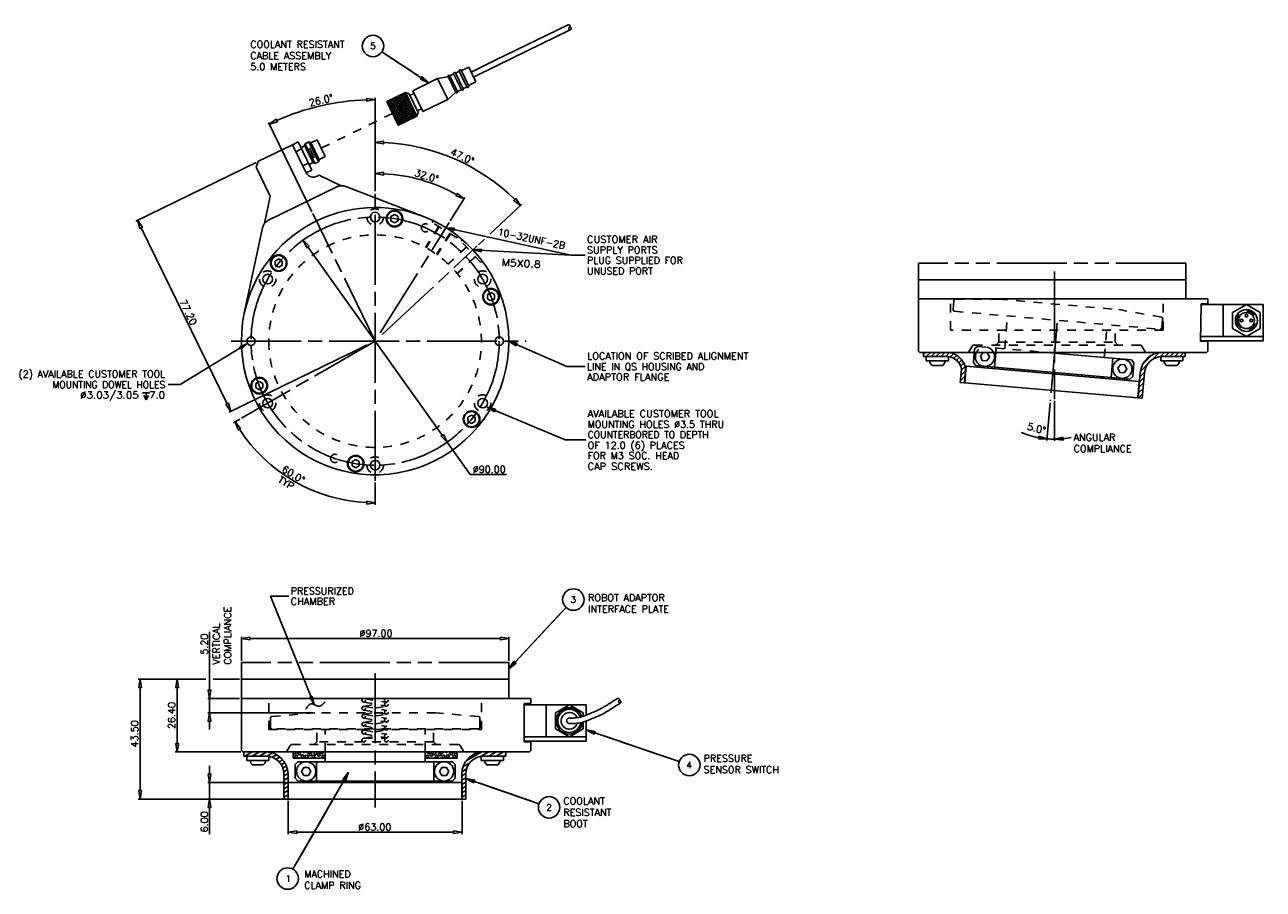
# Model space of a CAD drawing. Extents: x 122 to 571, y 169 to 482.
import ezdxf
from ezdxf.enums import TextEntityAlignment as Align

# ---------------------------------------------------------------- set-up
doc = ezdxf.new("R2010")
doc.units = 0
doc.header["$LTSCALE"] = 25.4
doc.header["$MEASUREMENT"] = 0
for name, pattern in [('CENTER', [1.4, 1, -0.1, 0.2, -0.1]), ('HIDDEN', [0.25, 0.125, -0.125]), ('PHANTOM', [1.7, 1, -0.1, 0.2, -0.1, 0.2, -0.1])]:
    doc.linetypes.add(name, pattern=pattern)
doc.layers.get('0').update_dxf_attribs({"color": 10, "linetype": 'CONTINUOUS'})
for name, color, linetype in [('BALLOON', 7, 'CONTINUOUS'), ('CENTER', 6, 'CONTINUOUS'), ('DIM', 7, 'CONTINUOUS'), ('HATCH', 5, 'CONTINUOUS'), ('HIDDEN', 2, 'CONTINUOUS'), ('OBJECT', 4, 'CONTINUOUS'), ('PHANTOM', 1, 'CONTINUOUS'), ('VVIS-02', 15, 'CONTINUOUS')]:
    doc.layers.add(name, color=color, linetype=linetype)
doc.styles.add('ROMANS', font='romans')

msp = doc.modelspace()

# ---------------------------------------------------------------- linework, layer by layer
at = {"color": 250, "linetype": 'ByBlock'}
for p, q in [((266.05, 463.15), (251.79, 472.55)), ((251.79, 472.55), (266.05, 463.15)), ((264.86, 463.94), (252.98, 471.76)), ((252.98, 471.76), (264.86, 463.94)), ((263.68, 464.72), (254.17, 470.98)), ((254.17, 470.98), (263.68, 464.72)), ((262.49, 465.5), (255.36, 470.2)), ((255.36, 470.2), (262.49, 465.5)), ((261.3, 466.28), (256.54, 469.42)), ((256.54, 469.42), (261.3, 466.28)), ((260.11, 467.07), (257.73, 468.63)), ((257.73, 468.63), (260.11, 467.07)), ((266.36, 463.62), (265.75, 462.69)), ((265.75, 462.69), (268.78, 461.36)), ((266.37, 463.5), (265.86, 462.72)), ((265.86, 462.72), (268.39, 461.61)), ((266.39, 463.38), (265.98, 462.76)), ((265.98, 462.76), (268, 461.87)), ((266.4, 463.26), (266.1, 462.79)), ((266.1, 462.79), (267.61, 462.12)), ((266.42, 463.13), (266.21, 462.82)), ((266.21, 462.82), (267.23, 462.38)), ((266.43, 463.01), (266.33, 462.86)), ((266.33, 462.86), (266.84, 462.64)), ((268.78, 461.36), (266.36, 463.62)), ((268.39, 461.61), (266.37, 463.5)), ((268, 461.87), (266.39, 463.38)), ((267.61, 462.12), (266.4, 463.26)), ((267.23, 462.38), (266.42, 463.13)), ((266.84, 462.64), (266.43, 463.01)), ((253.76, 454.06), (262.42, 448.22)), ((253.92, 453.74), (254.88, 455.17)), ((254.05, 454.77), (263.2, 448.59)), ((254.3, 452.96), (256.23, 455.83)), ((254.68, 452.18), (257.58, 456.49)), ((254.83, 455.15), (263.98, 448.97)), ((255.06, 451.4), (258.93, 457.15)), ((255.43, 450.63), (260.28, 457.8)), ((255.61, 455.53), (264.22, 449.72)), ((255.81, 449.85), (260.66, 457.03)), ((256.19, 449.07), (261.04, 456.25)), ((256.39, 455.91), (263.57, 451.06)), ((256.57, 448.29), (261.42, 455.47)), ((256.95, 447.51), (261.8, 454.69)), ((257.16, 456.29), (262.91, 452.41)), ((257.33, 446.73), (262.18, 453.91)), ((257.94, 456.67), (262.25, 453.76)), ((258.72, 457.05), (261.59, 455.11)), ((259.5, 457.43), (260.94, 456.46)), ((254.42, 452.71), (261.65, 447.84)), ((255.08, 451.36), (260.87, 447.46)), ((255.73, 450.01), (260.09, 447.08)), ((257.71, 445.95), (262.56, 453.13)), ((259.02, 446.56), (262.93, 452.36)), ((260.37, 447.21), (263.31, 451.58)), ((261.72, 447.87), (263.69, 450.8)), ((263.07, 448.53), (264.07, 450.02)), ((264.42, 449.19), (264.45, 449.24)), ((256.39, 448.67), (259.31, 446.7)), ((257.05, 447.32), (258.53, 446.32)), ((257.71, 445.97), (257.75, 445.94)), ((448.1, 362.74), (448.88, 363.52)), ((449.14, 362.02), (450.64, 363.52)), ((450.91, 362.02), (452.41, 363.52)), ((452.68, 362.02), (454.18, 363.52)), ((454.45, 362.02), (455.94, 363.51)), ((456.22, 362.03), (457.64, 363.44)), ((457.84, 361.87), (459.03, 363.06)), ((459.11, 361.38), (460.21, 362.48)), ((460.15, 360.65), (461.21, 361.72)), ((460.99, 359.72), (462.06, 360.79)), ((461.61, 358.58), (462.75, 359.71)), ((527.62, 359.18), (531.07, 362.63)), ((531.15, 360.94), (533.66, 363.45)), ((533.95, 361.97), (535.5, 363.52)), ((535.76, 362.02), (537.26, 363.52)), ((537.53, 362.02), (539.03, 363.52)), ((539.3, 362.02), (540.8, 363.52)), ((541.07, 362.02), (542.57, 363.52)), ((542.84, 362.02), (543.1, 362.28)), ((461.55, 353.21), (463.2, 354.86)), ((461.72, 355.15), (463.37, 356.8)), ((461.89, 357.09), (463.24, 358.44)), ((526.63, 354.65), (528.28, 356.31)), ((526.81, 356.6), (529.31, 359.1)), ((462.66, 352.56), (463.03, 352.93)), ((526.12, 348.84), (527.77, 350.49)), ((526.29, 350.78), (527.94, 352.43)), ((526.46, 352.71), (528.11, 354.36)), ((526.06, 347.01), (527.6, 348.55)), ((489.99, 333.12), (489.85, 332.11)), ((490.05, 333.02), (489.94, 332.19)), ((492.94, 332.2), (489.99, 333.12)), ((490.11, 332.93), (490.02, 332.26)), ((490.02, 332.26), (492.08, 332.32)), ((492.51, 332.26), (490.05, 333.02)), ((490.17, 332.84), (490.1, 332.33)), ((490.1, 332.33), (491.65, 332.38)), ((492.08, 332.32), (490.11, 332.93)), ((491.65, 332.38), (490.17, 332.84)), ((490.23, 332.74), (490.19, 332.41)), ((490.19, 332.41), (491.22, 332.44)), ((491.22, 332.44), (490.23, 332.74)), ((490.29, 332.65), (490.27, 332.48)), ((490.27, 332.48), (490.79, 332.5)), ((490.79, 332.5), (490.29, 332.65)), ((498.7, 332.74), (495.68, 332.08)), ((498.63, 332.65), (496.12, 332.1)), ((498.56, 332.56), (496.55, 332.13)), ((498.5, 332.47), (496.99, 332.15)), ((498.43, 332.39), (497.42, 332.17)), ((498.44, 332.05), (498.43, 332.39)), ((498.52, 331.97), (498.5, 332.47)), ((498.6, 331.89), (498.56, 332.56)), ((498.67, 331.8), (498.63, 332.65)), ((498.75, 331.72), (498.7, 332.74)), ((489.85, 332.11), (492.94, 332.2)), ((489.94, 332.19), (492.51, 332.26)), ((495.68, 332.08), (498.75, 331.72)), ((496.12, 332.1), (498.67, 331.8)), ((496.55, 332.13), (498.6, 331.89)), ((496.99, 332.15), (498.52, 331.97)), ((497.42, 332.17), (498.44, 332.05)), ((498.36, 332.3), (497.86, 332.19)), ((497.86, 332.19), (498.37, 332.13)), ((498.37, 332.13), (498.36, 332.3)), ((300.04, 251.11), (318.55, 271.02)), ((318.55, 271.02), (300.04, 251.11)), ((301.58, 252.77), (317.01, 269.36)), ((317.01, 269.36), (301.58, 252.77)), ((303.13, 254.43), (315.47, 267.71)), ((315.47, 267.71), (303.13, 254.43)), ((304.67, 256.09), (313.92, 266.05)), ((313.92, 266.05), (304.67, 256.09)), ((306.21, 257.75), (312.38, 264.39)), ((312.38, 264.39), (306.21, 257.75)), ((307.75, 259.41), (310.84, 262.73)), ((310.84, 262.73), (307.75, 259.41)), ((299.63, 251.49), (297.82, 248.72)), ((300.45, 250.73), (299.63, 251.49)), ((297.82, 248.72), (300.45, 250.73)), ((299.65, 251.37), (298.14, 249.06)), ((298.14, 249.06), (300.33, 250.74)), ((299.66, 251.25), (298.45, 249.4)), ((298.45, 249.4), (300.21, 250.74)), ((299.68, 251.13), (298.77, 249.74)), ((298.77, 249.74), (300.08, 250.75)), ((299.69, 251.01), (299.09, 250.08)), ((299.09, 250.08), (299.96, 250.75)), ((299.7, 250.89), (299.4, 250.42)), ((299.4, 250.42), (299.84, 250.76)), ((300.33, 250.74), (299.65, 251.37)), ((300.21, 250.74), (299.66, 251.25)), ((300.08, 250.75), (299.68, 251.13)), ((299.96, 250.75), (299.69, 251.01)), ((299.84, 250.76), (299.7, 250.89)), ((325.86, 226.57), (328.77, 224.99)), ((329.13, 226.04), (325.86, 226.57)), ((326.3, 226.42), (328.73, 225.1)), ((329.03, 225.98), (326.3, 226.42)), ((326.74, 226.27), (328.68, 225.21)), ((328.92, 225.92), (326.74, 226.27)), ((327.18, 226.12), (328.64, 225.33)), ((328.82, 225.85), (327.18, 226.12)), ((327.62, 225.97), (328.59, 225.44)), ((328.71, 225.79), (327.62, 225.97)), ((328.06, 225.82), (328.55, 225.55)), ((328.61, 225.73), (328.06, 225.82)), ((328.55, 225.55), (328.61, 225.73)), ((328.59, 225.44), (328.71, 225.79)), ((328.64, 225.33), (328.82, 225.85)), ((328.68, 225.21), (328.92, 225.92)), ((328.73, 225.1), (329.03, 225.98)), ((328.77, 224.99), (329.13, 226.04)), ((328.95, 225.51), (359.55, 215.08)), ((359.55, 215.08), (328.95, 225.51)), ((331.5, 224.65), (357, 215.95)), ((357, 215.95), (331.5, 224.65)), ((334.05, 223.78), (354.45, 216.82)), ((354.45, 216.82), (334.05, 223.78)), ((336.6, 222.91), (351.9, 217.69)), ((351.9, 217.69), (336.6, 222.91)), ((339.15, 222.04), (349.35, 218.56)), ((349.35, 218.56), (339.15, 222.04)), ((341.7, 221.17), (346.8, 219.43)), ((346.8, 219.43), (341.7, 221.17)), ((202.03, 218.59), (201.73, 218.42)), ((204.69, 218.59), (202.1, 217.09)), ((207.36, 218.59), (204.76, 217.09)), ((210.01, 218.58), (207.43, 217.09)), ((212.08, 218.23), (210.08, 217.08)), ((213.62, 217.58), (212.03, 216.67)), ((214.84, 216.75), (213.43, 215.93)), ((215.82, 215.77), (214.5, 215.01)), ((287.75, 218.52), (282.35, 215.41)), ((290.53, 218.59), (287.81, 217.02)), ((293.19, 218.59), (290.59, 217.09)), ((295.86, 218.59), (293.26, 217.09)), ((296.73, 217.55), (295.93, 217.09)), ((216.6, 214.69), (215.3, 213.94)), ((217.19, 213.48), (215.87, 212.72)), ((217.57, 212.17), (216.19, 211.37)), ((239.67, 211.19), (237.57, 208.63)), ((238.53, 208.08), (239.67, 211.19)), ((282.5, 212.41), (280.78, 211.42)), ((283.63, 214.6), (281.17, 213.18)), ((217.73, 210.72), (216.23, 209.85)), ((217.73, 209.18), (216.23, 208.31)), ((217.73, 207.64), (216.23, 206.78)), ((238.05, 208.36), (219.54, 176.02)), ((219.54, 176.02), (238.05, 208.36)), ((237.57, 208.63), (238.53, 208.08)), ((239.44, 210.79), (237.69, 208.66)), ((237.69, 208.66), (238.49, 208.2)), ((239.21, 210.39), (237.81, 208.68)), ((237.81, 208.68), (238.45, 208.31)), ((238.98, 209.98), (237.93, 208.7)), ((237.93, 208.7), (238.41, 208.43)), ((238.75, 209.58), (238.05, 208.72)), ((238.05, 208.72), (238.37, 208.54)), ((238.52, 209.17), (238.17, 208.75)), ((238.17, 208.75), (238.33, 208.66)), ((238.33, 208.66), (238.52, 209.17)), ((238.37, 208.54), (238.75, 209.58)), ((238.41, 208.43), (238.98, 209.98)), ((238.45, 208.31), (239.21, 210.39)), ((238.49, 208.2), (239.44, 210.79)), ((282.24, 210.72), (280.73, 209.85)), ((282.23, 209.18), (280.73, 208.31)), ((282.23, 207.64), (280.73, 206.78)), ((282.23, 208.93), (285.14, 207.34)), ((285.5, 208.39), (282.23, 208.93)), ((282.67, 208.78), (285.09, 207.45)), ((285.4, 208.33), (282.67, 208.78)), ((283.11, 208.63), (285.05, 207.56)), ((285.29, 208.26), (283.11, 208.63)), ((283.55, 208.47), (285, 207.68)), ((285.19, 208.2), (283.55, 208.47)), ((283.99, 208.32), (284.96, 207.79)), ((285.08, 208.14), (283.99, 208.32)), ((284.43, 208.17), (284.92, 207.9)), ((284.98, 208.08), (284.43, 208.17)), ((284.92, 207.9), (284.98, 208.08)), ((284.96, 207.79), (285.08, 208.14)), ((285, 207.68), (285.19, 208.2)), ((285.05, 207.56), (285.29, 208.26)), ((285.09, 207.45), (285.4, 208.33)), ((285.14, 207.34), (285.5, 208.39)), ((285.32, 207.86), (308.73, 199.75)), ((308.73, 199.75), (285.32, 207.86)), ((287.27, 207.19), (306.78, 200.43)), ((306.78, 200.43), (287.27, 207.19)), ((217.73, 206.1), (216.23, 205.24)), ((217.73, 204.56), (216.23, 203.7)), ((217.73, 203.02), (216.23, 202.16)), ((236.51, 205.66), (221.08, 178.72)), ((221.08, 178.72), (236.51, 205.66)), ((234.97, 202.97), (222.63, 181.41)), ((222.63, 181.41), (234.97, 202.97)), ((282.23, 206.1), (280.73, 205.24)), ((282.23, 204.56), (280.73, 203.7)), ((282.23, 203.02), (280.73, 202.16)), ((289.22, 206.51), (304.83, 201.1)), ((304.83, 201.1), (289.22, 206.51)), ((291.17, 205.83), (302.88, 201.78)), ((302.88, 201.78), (291.17, 205.83)), ((293.12, 205.16), (300.93, 202.45)), ((300.93, 202.45), (293.12, 205.16)), ((295.07, 204.48), (298.98, 203.13)), ((298.98, 203.13), (295.07, 204.48)), ((233.42, 200.27), (224.17, 184.11)), ((224.17, 184.11), (233.42, 200.27)), ((231.88, 197.58), (225.71, 186.8)), ((225.71, 186.8), (231.88, 197.58)), ((230.34, 194.89), (227.25, 189.5)), ((227.25, 189.5), (230.34, 194.89))]:
    msp.add_line(p, q, dxfattribs=at)
at = {"color": 250}
for p, q in [((249.32, 422.01), (249.32, 455.91)), ((226.42, 414.56), (210.61, 446.97)), ((249.32, 422.01), (249.32, 440.4)), ((206.17, 432.46), (162.55, 411.18)), ((249.32, 422.01), (249.32, 429.1)), ((276.56, 411.21), (281.9, 419.76)), ((290.89, 406.38), (302.55, 417.25)), ((195.65, 344.83), (164.48, 408.73)), ((224.97, 401.77), (273.67, 333.45)), ((240.02, 363.08), (196.39, 341.8)), ((200.24, 339.28), (197.93, 337.94)), ((275.44, 330.97), (283.82, 319.21)), ((283.82, 319.21), (296.94, 319.21)), ((249.32, 316.28), (249.32, 308.27)), ((189.27, 241.03), (189.27, 262.19)), ((200.82, 251.65), (200.82, 260.37)), ((294.77, 259.7), (203.87, 259.7)), ((297.82, 251.65), (297.82, 260.37)), ((187.94, 244.98), (163.43, 244.98)), ((187.94, 244.98), (176.87, 244.98)), ((164.1, 241.94), (164.1, 204.53)), ((177.54, 241.94), (177.54, 221.63)), ((200.15, 237.98), (188.61, 237.98)), ((189.27, 232.79), (189.27, 237.98)), ((226.72, 232.79), (188.61, 232.79)), ((189.27, 229.74), (189.27, 226.69)), ((200.65, 218.59), (176.87, 218.59)), ((189.29, 210.53), (189.29, 213.58)), ((217.15, 207.48), (188.62, 207.48)), ((189.29, 207.48), (189.29, 201.48)), ((217.15, 201.48), (163.43, 201.48)), ((217.15, 201.48), (188.62, 201.48)), ((189.29, 198.44), (189.29, 188.7)), ((217.82, 200.82), (217.82, 188.77)), ((280.82, 200.82), (280.82, 188.77)), ((220.87, 189.43), (277.77, 189.43))]:
    msp.add_line(p, q, dxfattribs=at)
for points in [[(249.32, 455.24, 0), (246.28, 454.68, 0), (246.26, 455.69, 0), (249.32, 455.24, 0)], [(210.9, 446.37, 0), (213.45, 448.12, 0), (213.88, 447.2, 0), (210.9, 446.37, 0)], [(249.32, 439.73, 0), (252.38, 440.18, 0), (252.35, 439.16, 0), (249.32, 439.73, 0)], [(249.32, 428.43, 0), (252.38, 428.86, 0), (252.35, 427.85, 0), (249.32, 428.43, 0)], [(281.55, 419.19, 0), (278.67, 420.3, 0), (279.18, 421.18, 0), (281.55, 419.19, 0)], [(302.07, 416.8, 0), (299.58, 418.63, 0), (300.3, 419.34, 0), (302.07, 416.8, 0)], [(163.14, 411.47, 0), (164.02, 408.51, 0), (164.94, 408.96, 0), (163.14, 411.47, 0)], [(223.2, 404.26, 0), (224.55, 401.48, 0), (225.38, 402.07, 0), (223.2, 404.26, 0)], [(196.99, 342.09, 0), (195.19, 344.6, 0), (196.11, 345.05, 0), (196.99, 342.09, 0)], [(198.51, 338.28, 0), (200.53, 335.94, 0), (199.66, 335.41, 0), (198.51, 338.28, 0)], [(275.44, 330.97, 0), (273.26, 333.16, 0), (274.08, 333.74, 0), (275.44, 330.97, 0)], [(249.32, 308.94, 0), (246.26, 308.51, 0), (246.29, 309.53, 0), (249.32, 308.94, 0)], [(200.82, 259.7, 0), (203.87, 259.2, 0), (203.87, 260.21, 0), (200.82, 259.7, 0)], [(297.82, 259.7, 0), (294.77, 259.2, 0), (294.77, 260.21, 0), (297.82, 259.7, 0)], [(164.1, 244.98, 0), (164.6, 241.94, 0), (163.59, 241.94, 0), (164.1, 244.98, 0)], [(177.54, 244.98, 0), (178.04, 241.94, 0), (177.03, 241.94, 0), (177.54, 244.98, 0)], [(189.27, 237.98, 0), (189.78, 241.03, 0), (188.77, 241.03, 0), (189.27, 237.98, 0)], [(189.27, 232.79, 0), (189.78, 229.74, 0), (188.77, 229.74, 0), (189.27, 232.79, 0)], [(177.54, 218.59, 0), (178.04, 221.63, 0), (177.03, 221.63, 0), (177.54, 218.59, 0)], [(189.29, 207.48, 0), (189.79, 210.53, 0), (188.78, 210.53, 0), (189.29, 207.48, 0)], [(164.1, 201.48, 0), (164.6, 204.53, 0), (163.59, 204.53, 0), (164.1, 201.48, 0)], [(189.29, 201.48, 0), (189.79, 198.44, 0), (188.78, 198.44, 0), (189.29, 201.48, 0)], [(217.82, 189.43, 0), (220.87, 188.93, 0), (220.87, 189.94, 0), (217.82, 189.43, 0)], [(280.82, 189.43, 0), (277.77, 188.93, 0), (277.77, 189.94, 0), (280.82, 189.43, 0)]]:
    msp.add_polyline3d(points, dxfattribs=at)
for radius, start, end in [(87.63, 91.9922, 114.0078), (72.12, 45.4205, 87.5795), (60.82, 60.8704, 87.1296), (58.67, 212.9755, 267.0245)]:
    msp.add_arc((249.32, 367.61), radius, start, end, dxfattribs=at)
at = {"layer": 'BALLOON', "color": 250}
for centre in [(248.54, 474.68), (321.2, 273.87), (363.23, 213.83), (312.4, 198.48), (217.61, 172.65)]:
    msp.add_circle(centre, 3.89, dxfattribs=at)
at = {"layer": 'CENTER', "color": 250, "linetype": 'CENTER'}
for p, q in [((249.32, 316.95), (249.32, 421.35)), ((249.32, 367.61), (226.71, 413.97)), ((251.18, 370.59), (276.21, 410.65)), ((251.89, 370.01), (286.35, 402.15)), ((495.68, 392.84), (495.68, 346.59)), ((496.61, 374.14), (494.14, 345.91)), ((197.08, 367.61), (304.11, 367.61)), ((249.32, 367.61), (200.82, 339.61)), ((249.32, 247.1), (249.32, 198.46))]:
    msp.add_line(p, q, dxfattribs=at)
msp.add_circle((249.32, 367.61), 45, dxfattribs=at)
at = {"layer": 'DIM', "color": 250}
for p, q in [((275.02, 408.74), (277.89, 407.62)), ((278.1, 408.55), (275.02, 408.74)), ((275.02, 408.74), (320.33, 398.78)), ((277.89, 407.62), (278.1, 408.55)), ((286.84, 402.6), (288.94, 404.56)), ((287.86, 401), (284.79, 400.69)), ((284.79, 400.69), (287.81, 400.05)), ((284.79, 400.69), (320.33, 398.78)), ((287.81, 400.05), (287.86, 401)), ((320.33, 398.78), (325.49, 398.78)), ((203.08, 366.75), (178.62, 351.85)), ((203.08, 366.75), (200.23, 365.57)), ((200.23, 365.57), (200.73, 364.76)), ((200.73, 364.76), (203.08, 366.75)), ((246.45, 366.22), (238.75, 362.46)), ((297.82, 367.61), (300.42, 365.95)), ((300.8, 366.82), (297.82, 367.61)), ((297.82, 367.61), (318.85, 358.37)), ((300.42, 365.95), (300.8, 366.82)), ((318.85, 358.37), (325.54, 358.37)), ((178.62, 351.85), (174.22, 351.85)), ((165.01, 348.88), (167.55, 348.88)), ((165.4, 347.87), (166.28, 346.34)), ((166.28, 346.34), (166.28, 348.88)), ((166.28, 346.34), (167.16, 347.87)), ((495.68, 345.93), (495.68, 331.42)), ((289.97, 343.62), (292.6, 342)), ((292.97, 342.88), (289.97, 343.62)), ((289.97, 343.62), (318.26, 331.78)), ((292.6, 342), (292.97, 342.88)), ((494.08, 345.25), (492.88, 331.54)), ((318.26, 331.78), (325.71, 331.78)), ((227.23, 235.76), (211.37, 275.1)), ((211.37, 275.1), (218.06, 275.1)), ((200.15, 244.98), (190.61, 244.98)), ((200.15, 244.98), (190.61, 244.98)), ((226.53, 238.76), (225.65, 238.41)), ((225.65, 238.41), (227.23, 235.76)), ((227.23, 235.76), (226.53, 238.76)), ((224.41, 234.48), (224.07, 234.12)), ((224.73, 234.89), (224.41, 234.48)), ((225.05, 235.3), (224.73, 234.89)), ((225.38, 235.65), (225.05, 235.3)), ((225.74, 235.91), (225.38, 235.65)), ((226.13, 236.03), (225.74, 235.91)), ((226.56, 235.99), (226.13, 236.03)), ((227.02, 235.84), (226.56, 235.99)), ((227.49, 235.63), (227.02, 235.84)), ((227.97, 235.41), (227.49, 235.63)), ((228.44, 235.23), (227.97, 235.41)), ((228.9, 235.13), (228.44, 235.23)), ((229.33, 235.18), (228.9, 235.13)), ((229.73, 235.37), (229.33, 235.18)), ((230.11, 235.66), (229.73, 235.37)), ((230.48, 236.01), (230.11, 235.66)), ((230.85, 236.36), (230.48, 236.01)), ((231.23, 236.67), (230.85, 236.36))]:
    msp.add_line(p, q, dxfattribs=at)
for start, end in [(247.4619, 259.445), (275.5551, 281.1102), (265.0001, 270)]:
    msp.add_arc((495.68, 363.52), 31.44, start, end, dxfattribs=at)
at = {"layer": 'HATCH', "color": 250}
for p, q in [((448.1, 363.52), (455.98, 363.51)), ((534.74, 363.52), (543.1, 363.52))]:
    msp.add_line(p, q, dxfattribs=at)
for centre in [(220.64, 216.86), (221.8, 218.03), (222.99, 217.01), (224.51, 216.92), (225.89, 217.62), (227.09, 216.94), (228.88, 217.56), (230.44, 216.93)]:
    msp.add_circle(centre, 0.5, dxfattribs=at)
at = {"layer": 'HATCH', "color": 250, "extrusion": (0, 0, -1)}
for centre in [(-268.2, 216.93), (-269.76, 217.56), (-271.55, 216.94), (-272.74, 217.62), (-274.12, 216.92), (-275.64, 217.01), (-276.83, 218.03), (-278, 216.86)]:
    msp.add_circle(centre, 0.5, dxfattribs=at)
at = {"layer": 'HATCH', "color": 250}
for centre, start, end in [((220.2, 218.37), 153.7571, 26.2429), ((223.43, 218.87), 213.9526, 326.0474), ((225.07, 218.62), 184.0717, 355.9283), ((227.73, 218.2), 129.1292, 50.871), ((229.93, 218.48), 167.8063, 12.1939)]:
    msp.add_arc(centre, 0.5, start, end, dxfattribs=at)
at = {"layer": 'HATCH', "color": 250, "extrusion": (0, 0, -1)}
for centre, start, end in [((-268.71, 218.48), 167.8063, 12.1939), ((-270.91, 218.2), 129.1292, 50.871), ((-273.56, 218.62), 184.0717, 355.9283), ((-275.2, 218.87), 213.9526, 326.0474), ((-278.43, 218.37), 153.7571, 26.2429)]:
    msp.add_arc(centre, 0.5, start, end, dxfattribs=at)
at = {"layer": 'HIDDEN', "color": 250, "linetype": 'HIDDEN'}
for p, q in [((255.63, 450.22), (229.76, 437.6)), ((272.37, 409.22), (267.59, 401.57)), ((272.58, 409.09), (267.81, 401.45)), ((270.42, 411.28), (270.04, 410.68)), ((278.94, 405.11), (270.04, 410.68)), ((276.4, 406.7), (271.63, 399.07)), ((276.61, 406.57), (271.83, 398.92)), ((279.32, 405.72), (278.94, 405.11)), ((281, 404.33), (280.48, 403.85)), ((282.35, 401.84), (275.76, 395.68)), ((282.52, 401.65), (275.94, 395.51)), ((287.64, 396.17), (280.48, 403.85)), ((285.59, 398.36), (279.01, 392.22)), ((285.76, 398.18), (279.17, 392.03)), ((288.16, 396.66), (287.64, 396.17)), ((458, 371.63), (458, 382.91)), ((458.91, 379.06), (459.19, 382.34)), ((459.76, 382.87), (475.36, 382.87)), ((475.4, 382.86), (519.06, 379.04)), ((535.12, 371.63), (535.12, 382.91)), ((459.43, 378.44), (533.98, 371.92)), ((534.41, 376.33), (519.06, 379.04)), ((477.6, 364.84), (478.64, 376.76)), ((513.72, 361.68), (514.76, 373.6)), ((534.6, 372.44), (534.88, 375.72)), ((535.12, 371.63), (458, 371.63)), ((475.44, 367.21), (475.44, 371.63)), ((517.68, 367.21), (517.68, 371.63)), ((464.44, 363.52), (465.78, 365.83)), ((466.43, 366.21), (527.12, 366.21)), ((466.57, 363.52), (466.68, 364.8)), ((467.77, 365.71), (466.68, 364.8)), ((467.77, 365.71), (492.8, 363.52)), ((474.35, 363.52), (474.49, 365.12)), ((474.44, 366.21), (475.44, 367.21)), ((475.44, 367.21), (517.68, 367.21)), ((518.68, 366.21), (517.68, 367.21)), ((528.68, 363.52), (527.34, 365.83)), ((210.76, 226.7), (210.76, 237.98)), ((245.11, 236.66), (253.3, 235.22)), ((245.11, 235.08), (249.58, 235.87)), ((245.11, 233.77), (253.3, 232.33)), ((245.34, 237.97), (253.53, 236.53)), ((245.34, 235.08), (253.53, 233.64)), ((249.06, 234.43), (253.53, 235.22)), ((252.84, 236.65), (253.41, 236.65)), ((287.88, 226.7), (287.88, 237.98)), ((211.33, 227.56), (211.33, 230.86)), ((211.85, 231.42), (227.38, 232.78)), ((271.2, 232.79), (227.38, 232.79)), ((245.11, 232.2), (249.58, 232.98)), ((245.11, 230.88), (253.3, 229.44)), ((245.11, 229.31), (249.58, 230.09)), ((245.34, 232.19), (253.53, 230.75)), ((245.34, 229.31), (253.53, 227.86)), ((249.06, 231.54), (253.53, 232.33)), ((249.06, 228.65), (253.53, 229.44)), ((286.79, 231.42), (271.25, 232.78)), ((287.31, 227.56), (287.31, 230.86)), ((210.76, 226.7), (287.88, 226.7)), ((286.73, 226.98), (211.9, 226.98)), ((228.2, 222.28), (228.2, 226.7)), ((231.19, 218.59), (231.19, 226.98)), ((244.32, 225.94), (244.23, 225.85)), ((245.11, 227.99), (253.3, 226.55)), ((245.11, 226.42), (249.58, 227.21)), ((245.11, 225.1), (253.3, 223.66)), ((245.34, 226.42), (253.53, 224.97)), ((249.06, 225.76), (253.53, 226.55)), ((267.45, 218.59), (267.45, 226.98)), ((270.44, 222.28), (270.44, 226.7)), ((217.2, 218.59), (218.54, 220.9)), ((279.45, 221.28), (218.75, 221.28)), ((227.2, 221.28), (228.2, 222.28)), ((270.44, 222.28), (228.2, 222.28)), ((245.11, 223.53), (249.58, 224.32)), ((245.22, 223.54), (253.41, 223.54)), ((252.84, 223.54), (253.53, 223.66)), ((271.44, 221.28), (270.44, 222.28)), ((281.44, 218.59), (280.1, 220.9))]:
    msp.add_line(p, q, dxfattribs=at)
at = {"layer": 'HIDDEN', "color": 250, "linetype": 'HIDDEN', "extrusion": (0, 0, -1)}
for centre, radius in [((-249.32, 412.61), 3), ((-267.62, 408.72), 1.5), ((-249.32, 367.61), 38.56), ((-210.35, 390.11), 3), ((-288.29, 390.11), 3), ((-565.25, 375.1), 3.4), ((-210.35, 345.11), 3), ((-288.29, 345.11), 3), ((-234.67, 325.06), 1.5), ((-249.32, 322.61), 3)]:
    msp.add_circle(centre, radius, dxfattribs=at)
at = {"layer": 'HIDDEN', "color": 250, "linetype": 'HIDDEN'}
for centre in [(245.22, 237.32), (245.22, 234.43), (253.41, 237.32), (253.41, 235.87), (253.41, 232.98), (245.22, 231.54), (245.22, 228.65), (253.41, 230.09), (245.22, 225.76), (253.41, 227.21), (253.41, 224.32), (245.22, 222.87), (253.41, 222.87)]:
    msp.add_circle(centre, 0.667, dxfattribs=at)
at = {"layer": 'HIDDEN', "color": 250, "linetype": 'HIDDEN', "extrusion": (0, 0, -1)}
for centre, radius, start, end in [((-459.76, 382.29), 0.571, 4.9991, 89.9997), ((-475.36, 382.29), 0.571, 90, 95.0006), ((-459.47, 379.01), 0.571, 274.5234, 5), ((-526.69, 365.46), 0.75, 89.9767, 149.9998), ((-211.9, 230.86), 0.571, 359.9991, 84.9997), ((-227.43, 232.21), 0.571, 85, 90.0006), ((-211.9, 227.56), 0.571, 270, 0), ((-279.45, 220.53), 0.75, 89.9767, 149.9998)]:
    msp.add_arc(centre, radius, start, end, dxfattribs=at)
at = {"layer": 'HIDDEN', "color": 250, "linetype": 'HIDDEN'}
for centre, radius, start, end in [((518.96, 378.48), 0.571, 80, 85.0006), ((534.32, 375.77), 0.571, 354.9991, 79.9997), ((534.03, 372.49), 0.571, 265, 355), ((466.43, 365.46), 0.75, 89.9767, 149.9998), ((470.45, 361.96), 3.5, 26.4343, 153.5659), ((271.2, 232.21), 0.571, 85, 90.0006), ((286.74, 230.86), 0.571, 359.9991, 84.9997), ((286.74, 227.56), 0.571, 269.5234, 0), ((219.19, 220.53), 0.75, 89.9767, 149.9998)]:
    msp.add_arc(centre, radius, start, end, dxfattribs=at)
at = {"layer": 'OBJECT', "color": 250}
for p, q in [((292.9, 469.51), (319.32, 482.39)), ((293.77, 467.71), (320.08, 480.54)), ((319.32, 482.39), (319.48, 482.35)), ((319.48, 482.35), (319.65, 482.31)), ((319.52, 481.09), (319.5, 480.94)), ((319.5, 480.94), (319.54, 480.8)), ((319.58, 481.25), (319.52, 481.09)), ((319.54, 480.8), (319.65, 480.69)), ((319.67, 481.41), (319.58, 481.25)), ((319.65, 482.31), (319.81, 482.27)), ((319.65, 480.69), (319.8, 480.61)), ((319.78, 481.58), (319.67, 481.41)), ((319.88, 481.73), (319.78, 481.58)), ((319.8, 480.61), (319.97, 480.56)), ((319.81, 482.27), (319.94, 482.21)), ((319.93, 481.64), (319.85, 481.69)), ((319.96, 481.88), (319.88, 481.73)), ((320.08, 481.56), (319.93, 481.64)), ((319.94, 482.21), (320.01, 482.13)), ((320.01, 482.02), (319.96, 481.88)), ((319.97, 480.56), (320.14, 480.58)), ((320.01, 482.13), (320.01, 482.02)), ((320.22, 481.48), (320.08, 481.56)), ((320.14, 480.58), (320.28, 480.65)), ((320.34, 481.39), (320.22, 481.48)), ((320.28, 480.65), (320.38, 480.78)), ((320.42, 481.27), (320.34, 481.39)), ((320.38, 480.78), (320.44, 480.95)), ((320.46, 481.12), (320.42, 481.27)), ((320.44, 480.95), (320.46, 481.12)), ((283.26, 467.03), (280.78, 465.83)), ((283.26, 467.03), (285.89, 461.64)), ((284.13, 465.23), (292.9, 469.51)), ((285.01, 463.44), (293.77, 467.71)), ((262.96, 458.47), (271.95, 462.85)), ((271.95, 462.85), (275.56, 463.49)), ((271.95, 462.85), (275.63, 455.3)), ((275.76, 463.58), (278.55, 457.86)), ((276.44, 463.91), (279.23, 458.19)), ((277.65, 464.44), (276.62, 463.94)), ((277.78, 464.57), (280.58, 458.84)), ((278.46, 464.9), (281.25, 459.17)), ((279.67, 465.43), (278.65, 464.93)), ((279.81, 465.55), (282.6, 459.83)), ((280.48, 465.88), (283.27, 460.16)), ((262.96, 458.47), (266.64, 450.92)), ((280.39, 458.81), (279.37, 458.31)), ((282.41, 459.8), (281.39, 459.3)), ((285.89, 461.64), (283.41, 460.43)), ((253.54, 454.52), (260.28, 457.8)), ((253.54, 454.52), (257.73, 445.92)), ((261.61, 457.34), (260.28, 457.8)), ((260.28, 457.8), (264.47, 449.21)), ((261.61, 457.34), (264.93, 450.55)), ((263.46, 457.43), (261.93, 456.69)), ((266.64, 450.92), (275.63, 455.3)), ((275.63, 455.3), (278.36, 457.75)), ((257.73, 445.92), (264.47, 449.21)), ((264.47, 449.21), (264.93, 450.55)), ((266.14, 451.95), (264.61, 451.21)), ((226.03, 439.54), (228.28, 440.63)), ((228.28, 440.63), (231.24, 434.57)), ((206.77, 432.75), (219.34, 438.88)), ((219.35, 438.87), (221.42, 439.87)), ((224.35, 428.62), (219.35, 438.87)), ((220.59, 436.33), (222.65, 437.33)), ((226.41, 429.63), (221.42, 439.87)), ((222.43, 437.78), (223.78, 438.44)), ((223.73, 438.55), (223.96, 439.22)), ((226.8, 432.26), (223.73, 438.55)), ((223.96, 439.22), (225.31, 439.88)), ((227.47, 432.03), (223.96, 439.22)), ((225.31, 439.88), (225.98, 439.65)), ((225.31, 439.88), (228.81, 432.69)), ((227.26, 434.16), (225.51, 437.75)), ((229.04, 433.36), (225.98, 439.65)), ((206.16, 430.78), (206.85, 432.79)), ((223.11, 431.16), (225.17, 432.17)), ((225.39, 431.72), (226.74, 432.37)), ((227.47, 432.03), (226.8, 432.26)), ((227.47, 432.03), (228.81, 432.69)), ((229.04, 433.36), (228.81, 432.69)), ((228.99, 433.47), (231.24, 434.57)), ((211.31, 420.23), (206.16, 430.78)), ((224.35, 428.62), (226.41, 429.63)), ((229.04, 427.81), (228.26, 427.43)), ((229.04, 427.81), (237.06, 423.9)), ((210.66, 411.53), (235.45, 423.62)), ((238.65, 423.75), (266.83, 412.84)), ((211.31, 420.23), (209.2, 410.31)), ((255.06, 412.81), (256.36, 413.56)), ((256.36, 413.56), (257.66, 412.81)), ((201.88, 377.72), (208.5, 408.77)), ((255.06, 411.31), (255.06, 412.81)), ((256.36, 410.56), (255.06, 411.31)), ((257.66, 411.31), (256.36, 410.56)), ((257.66, 412.81), (257.66, 411.31)), ((213.05, 396.68), (214.35, 397.43)), ((213.05, 395.18), (213.05, 396.68)), ((214.35, 394.43), (213.05, 395.18)), ((214.35, 397.43), (215.65, 396.68)), ((215.65, 395.18), (214.35, 394.43)), ((215.65, 396.68), (215.65, 395.18)), ((446.3, 389.91), (543.3, 389.91)), ((446.3, 364.02), (446.3, 389.91)), ((543.3, 382.91), (543.3, 389.91)), ((290.03, 384.49), (291.33, 385.24)), ((290.03, 382.99), (290.03, 384.49)), ((291.33, 382.24), (290.03, 382.99)), ((291.33, 385.24), (292.63, 384.49)), ((292.63, 382.99), (291.33, 382.24)), ((292.63, 384.49), (292.63, 382.99)), ((446.3, 382.91), (551.22, 382.91)), ((551.22, 381.1), (551.22, 382.91)), ((548.8, 381.12), (548.63, 367.54)), ((548.8, 381.13), (551.22, 381.1)), ((548.8, 380.85), (571.35, 380.85)), ((549.58, 381.12), (551.21, 381.1)), ((556.77, 369.34), (556.77, 380.85)), ((565.25, 380.87), (560.25, 377.98)), ((560.25, 377.98), (560.25, 372.21)), ((570.25, 377.98), (565.25, 380.87)), ((570.25, 377.98), (570.25, 372.21)), ((571.35, 369.34), (571.35, 380.85)), ((571.35, 369.34), (548.65, 369.35)), ((565.25, 369.32), (560.25, 372.21)), ((570.25, 372.21), (565.25, 369.32)), ((571.35, 369.56), (571.35, 367.77)), ((446.3, 364.02), (446.8, 363.52)), ((571.35, 367.77), (548.63, 367.77)), ((548.63, 367.55), (551.22, 367.52)), ((550.72, 363.52), (551.22, 364.02)), ((551.22, 364.02), (551.22, 367.52)), ((446.8, 363.52), (550.72, 363.52)), ((448.1, 363.52), (448.1, 362.02)), ((448.1, 362.02), (456.1, 362.02)), ((449.18, 362.02), (449.18, 360.42)), ((457.18, 360.42), (449.18, 360.42)), ((457.18, 360.42), (457.18, 361.93)), ((466.25, 359.82), (466.57, 363.52)), ((466.25, 359.82), (467.16, 358.74)), ((469.75, 363.47), (468.79, 362.11)), ((468.79, 362.11), (469.49, 360.6)), ((469.49, 360.6), (471.15, 360.45)), ((471.41, 363.33), (469.75, 363.47)), ((471.15, 360.45), (472.11, 361.82)), ((472.11, 361.82), (471.41, 363.33)), ((473.88, 358.15), (474.35, 363.52)), ((492.8, 363.52), (523.55, 360.83)), ((516.22, 354.44), (516.83, 361.42)), ((523.55, 360.83), (524.46, 359.74)), ((524.03, 354.76), (524.46, 359.74)), ((534.18, 360.42), (534.18, 361.95)), ((534.18, 360.42), (542.18, 360.42)), ((543.1, 362.02), (534.74, 362.02)), ((542.18, 362.02), (542.18, 360.42)), ((543.1, 363.52), (543.1, 362.02)), ((454.93, 358.77), (451.43, 358.77)), ((461.92, 357.48), (461.5, 352.66)), ((463.43, 357.53), (463, 352.53)), ((463.1, 352.52), (463.62, 358.5)), ((463.62, 358.5), (526.38, 353)), ((467.16, 358.74), (522.94, 353.85)), ((476.99, 357.87), (476.94, 357.33)), ((519.56, 359.11), (518.6, 357.75)), ((518.6, 357.75), (519.3, 356.24)), ((519.3, 356.24), (520.96, 356.09)), ((521.22, 358.97), (519.56, 359.11)), ((520.96, 356.09), (521.92, 357.46)), ((521.92, 357.46), (521.22, 358.97)), ((524.03, 354.76), (522.94, 353.85)), ((526.77, 356.22), (525.96, 347.02)), ((528.26, 356.08), (527.46, 346.89)), ((536.43, 358.77), (539.93, 358.77)), ((206.01, 352.24), (207.31, 352.99)), ((206.01, 350.74), (206.01, 352.24)), ((207.31, 349.99), (206.01, 350.74)), ((207.31, 352.99), (208.61, 352.24)), ((208.61, 350.74), (207.31, 349.99)), ((208.61, 352.24), (208.61, 350.74)), ((463, 352.53), (461.5, 352.66)), ((463.1, 352.52), (525.86, 347.03)), ((513.11, 354.72), (513.06, 354.17)), ((525.86, 347.03), (526.38, 353)), ((525.96, 347.02), (527.46, 346.89)), ((282.99, 340.04), (284.29, 340.79)), ((282.99, 338.54), (282.99, 340.04)), ((284.29, 337.79), (282.99, 338.54)), ((284.29, 340.79), (285.59, 340.04)), ((285.59, 338.54), (284.29, 337.79)), ((285.59, 340.04), (285.59, 338.54)), ((240.98, 323.92), (242.28, 324.67)), ((240.98, 322.42), (240.98, 323.92)), ((242.28, 324.67), (243.58, 323.92)), ((243.58, 323.92), (243.58, 322.42)), ((242.28, 321.67), (240.98, 322.42)), ((243.58, 322.42), (242.28, 321.67)), ((297.82, 244.98), (200.82, 244.98)), ((200.82, 219.09), (200.82, 244.98)), ((297.82, 237.98), (297.82, 244.98)), ((336.81, 237.77), (337.24, 238.05)), ((337.24, 238.05), (337.38, 238)), ((305.74, 237.98), (200.82, 237.98)), ((303.32, 222.27), (303.32, 236.17)), ((305.74, 236.17), (303.32, 236.17)), ((305.74, 235.61), (303.32, 235.61)), ((303.32, 235.61), (325.86, 235.61)), ((305.74, 236.17), (305.74, 237.98)), ((311.28, 224.1), (311.28, 235.61)), ((319.76, 235.63), (314.76, 232.74)), ((324.76, 232.74), (319.76, 235.63)), ((325.86, 231.96), (325.86, 235.61)), ((329.42, 233.41), (329.88, 233.62)), ((329.88, 233.62), (330.33, 233.84)), ((330.33, 233.84), (330.79, 234.07)), ((330.79, 234.07), (331.23, 234.31)), ((331.23, 234.31), (331.67, 234.55)), ((331.67, 234.55), (332.11, 234.81)), ((332.11, 234.81), (332.55, 235.07)), ((332.55, 235.07), (332.98, 235.33)), ((332.98, 235.33), (333.41, 235.6)), ((333.41, 235.6), (333.83, 235.87)), ((333.58, 233.36), (334.03, 233.64)), ((333.83, 235.87), (334.26, 236.14)), ((334.03, 233.64), (334.47, 233.91)), ((334.26, 236.14), (334.68, 236.41)), ((334.47, 233.91), (334.91, 234.19)), ((334.68, 236.41), (335.11, 236.69)), ((334.91, 234.19), (335.34, 234.46)), ((335.11, 236.69), (335.54, 236.96)), ((335.34, 234.46), (335.76, 234.73)), ((335.54, 236.96), (335.96, 237.23)), ((335.76, 234.73), (336.19, 235.01)), ((335.96, 237.23), (336.39, 237.5)), ((336.19, 235.01), (336.62, 235.28)), ((336.39, 237.5), (336.81, 237.77)), ((336.62, 235.28), (337.04, 235.55)), ((337.04, 235.55), (337.47, 235.83)), ((337.38, 238), (337.53, 237.95)), ((337.47, 235.83), (337.89, 236.09)), ((337.53, 237.95), (337.68, 237.91)), ((337.64, 236.94), (337.61, 236.79)), ((337.61, 236.79), (337.62, 236.66)), ((337.62, 236.66), (337.69, 236.53)), ((337.69, 237.1), (337.64, 236.94)), ((337.68, 237.91), (337.8, 237.85)), ((337.76, 237.25), (337.69, 237.1)), ((337.69, 236.53), (337.81, 236.43)), ((337.86, 237.17), (337.72, 237.2)), ((337.82, 237.4), (337.76, 237.25)), ((337.8, 237.85), (337.88, 237.77)), ((337.81, 236.43), (337.96, 236.35)), ((337.88, 237.54), (337.82, 237.4)), ((338.01, 237.16), (337.86, 237.17)), ((337.88, 237.77), (337.9, 237.67)), ((337.9, 237.67), (337.88, 237.54)), ((337.89, 236.09), (338.32, 236.37)), ((337.96, 236.35), (338.12, 236.32)), ((338.16, 237.14), (338.01, 237.16)), ((338.12, 236.32), (338.26, 236.34)), ((338.29, 237.09), (338.16, 237.14)), ((338.26, 236.34), (338.37, 236.41)), ((338.39, 237), (338.29, 237.09)), ((338.37, 236.41), (338.43, 236.55)), ((338.44, 236.87), (338.39, 237)), ((338.43, 236.55), (338.46, 236.71)), ((338.46, 236.71), (338.44, 236.87)), ((314.76, 232.74), (314.76, 226.97)), ((319.75, 230.86), (320.25, 230.87)), ((320.25, 230.87), (320.76, 230.88)), ((320.76, 230.88), (321.26, 230.89)), ((321.26, 230.89), (321.77, 230.92)), ((321.77, 230.92), (322.27, 230.96)), ((322.27, 230.96), (322.77, 231.03)), ((322.49, 228.98), (323.09, 229.06)), ((322.77, 231.03), (323.27, 231.12)), ((323.09, 229.06), (323.67, 229.16)), ((323.27, 231.12), (323.76, 231.24)), ((323.67, 229.16), (324.25, 229.3)), ((323.76, 231.24), (324.25, 231.37)), ((324.25, 231.37), (324.73, 231.53)), ((324.25, 229.3), (324.83, 229.46)), ((324.73, 231.53), (325.21, 231.7)), ((324.76, 232.74), (324.76, 231.54)), ((324.76, 229.44), (324.76, 226.97)), ((324.83, 229.46), (325.39, 229.64)), ((325.21, 231.7), (325.68, 231.89)), ((325.39, 229.64), (325.92, 229.83)), ((325.68, 231.89), (326.14, 232.08)), ((325.86, 222.53), (325.86, 229.81)), ((325.92, 229.83), (326.43, 230.03)), ((326.14, 232.08), (326.61, 232.27)), ((326.43, 230.03), (326.91, 230.23)), ((326.61, 232.27), (327.08, 232.46)), ((326.91, 230.23), (327.37, 230.43)), ((327.08, 232.46), (327.55, 232.65)), ((327.37, 230.43), (327.83, 230.61)), ((327.55, 232.65), (328.02, 232.84)), ((327.83, 230.61), (328.29, 230.79)), ((328.02, 232.84), (328.49, 233.02)), ((328.29, 230.79), (328.76, 230.98)), ((328.49, 233.02), (328.96, 233.21)), ((328.76, 230.98), (329.24, 231.17)), ((328.96, 233.21), (329.42, 233.41)), ((329.24, 231.17), (329.73, 231.38)), ((329.73, 231.38), (330.23, 231.59)), ((330.23, 231.59), (330.73, 231.82)), ((330.73, 231.82), (331.22, 232.06)), ((331.22, 232.06), (331.71, 232.3)), ((331.71, 232.3), (332.19, 232.56)), ((332.19, 232.56), (332.66, 232.82)), ((332.66, 232.82), (333.13, 233.09)), ((333.13, 233.09), (333.58, 233.36)), ((319.76, 224.08), (314.76, 226.97)), ((319.76, 224.08), (316.38, 226.03)), ((324.76, 226.97), (319.76, 224.08)), ((319.8, 228.86), (320.32, 228.87)), ((320.32, 228.87), (320.8, 228.88)), ((320.8, 228.88), (321.34, 228.9)), ((321.34, 228.9), (321.9, 228.92)), ((321.9, 228.92), (322.49, 228.98)), ((325.86, 224.1), (303.32, 224.1)), ((325.86, 222.53), (303.32, 222.53)), ((305.74, 222.27), (303.32, 222.27)), ((305.74, 219.09), (305.74, 222.27)), ((200.82, 219.09), (201.32, 218.59)), ((305.24, 218.59), (201.32, 218.59)), ((201.73, 218.59), (201.73, 217.09)), ((201.73, 217.09), (209.73, 217.09)), ((202.82, 217.09), (202.82, 215.49)), ((210.82, 215.49), (210.82, 217)), ((219.57, 216.28), (219.57, 218.59)), ((219.57, 216.28), (231.19, 216.28)), ((231.19, 215.02), (231.19, 218.59)), ((267.45, 215.02), (267.45, 218.59)), ((279.07, 216.28), (267.45, 216.28)), ((279.07, 216.28), (279.07, 218.59)), ((287.82, 215.49), (287.82, 217.02)), ((296.73, 217.09), (288.73, 217.09)), ((295.82, 217.09), (295.82, 215.49)), ((296.73, 218.59), (296.73, 217.09)), ((305.24, 218.59), (305.74, 219.09)), ((210.82, 215.49), (202.82, 215.49)), ((208.57, 213.84), (205.07, 213.84)), ((221.32, 215.03), (220.32, 214.03)), ((220.32, 209.03), (220.32, 214.03)), ((277.32, 215.03), (221.32, 215.03)), ((222.65, 211.53), (223.49, 212.97)), ((223.49, 210.09), (222.65, 211.53)), ((223.49, 212.97), (225.15, 212.97)), ((225.15, 212.97), (225.99, 211.53)), ((225.99, 211.53), (225.15, 210.09)), ((228.07, 208.03), (228.07, 215.03)), ((270.57, 208.03), (270.57, 215.03)), ((272.65, 211.53), (273.49, 212.97)), ((273.49, 210.09), (272.65, 211.53)), ((273.49, 212.97), (275.15, 212.97)), ((275.15, 212.97), (275.99, 211.53)), ((275.99, 211.53), (275.15, 210.09)), ((277.32, 215.03), (278.32, 214.03)), ((278.32, 209.03), (278.32, 214.03)), ((287.82, 215.49), (295.82, 215.49)), ((290.07, 213.84), (293.57, 213.84)), ((216.23, 201.48), (216.23, 210.59)), ((217.73, 201.48), (217.73, 210.59)), ((280.82, 207.48), (217.82, 207.48)), ((217.82, 201.48), (217.82, 207.48)), ((220.32, 209.03), (221.32, 208.03)), ((277.32, 208.03), (221.32, 208.03)), ((225.15, 210.09), (223.49, 210.09)), ((231.19, 208.03), (231.19, 207.48)), ((267.45, 208.03), (267.45, 207.48)), ((275.15, 210.09), (273.49, 210.09)), ((278.32, 209.03), (277.32, 208.03)), ((280.73, 201.48), (280.73, 210.59)), ((280.82, 201.48), (280.82, 207.48)), ((282.23, 201.48), (282.23, 210.59)), ((216.23, 201.48), (217.82, 201.48)), ((280.82, 201.48), (217.82, 201.48)), ((282.23, 201.48), (280.82, 201.48))]:
    msp.add_line(p, q, dxfattribs=at)
at = {"layer": 'OBJECT', "color": 250, "extrusion": (0, 0, -1)}
for centre, radius in [((-249.32, 412.61), 1.75), ((-256.36, 412.06), 3), ((-214.35, 395.93), 3), ((-210.35, 390.11), 1.75), ((-288.29, 390.11), 1.75), ((-291.33, 383.74), 3), ((-565.25, 375.1), 4), ((-565.25, 375.1), 2.9), ((-565.25, 376.85), 0.5), ((-563.5, 375.1), 0.5), ((-567, 375.1), 0.5), ((-520.26, 357.6), 3.5), ((-207.31, 351.49), 3), ((-210.35, 345.11), 1.75), ((-288.29, 345.11), 1.75), ((-284.29, 339.29), 3), ((-242.28, 323.17), 3), ((-249.32, 322.61), 1.75), ((-274.32, 211.53), 3.5)]:
    msp.add_circle(centre, radius, dxfattribs=at)
at = {"layer": 'OBJECT', "color": 250}
for centre, radius in [((256.36, 412.06), 2.75), ((214.35, 395.93), 2.75), ((291.33, 383.74), 2.75), ((204.32, 367.61), 1.52), ((294.32, 367.61), 1.52), ((207.31, 351.49), 2.75), ((284.29, 339.29), 2.75), ((242.28, 323.17), 2.75), ((224.32, 211.53), 3.5)]:
    msp.add_circle(centre, radius, dxfattribs=at)
at = {"layer": 'OBJECT', "color": 250, "extrusion": (0, 0, -1)}
for centre, radius, start, end in [((-275.53, 463.69), 0.2, 174.336, 259.9238), ((-276.1, 463.75), 0.375, 334, 154), ((-276.54, 464.12), 0.2, 244, 319.3955), ((-277.56, 464.62), 0.2, 168.6045, 244), ((-278.12, 464.73), 0.375, 334, 154), ((-278.56, 465.11), 0.2, 244, 319.3955), ((-279.58, 465.61), 0.2, 168.6045, 244), ((-280.14, 465.72), 0.375, 334, 154), ((-280.67, 466.05), 0.25, 244, 328.0302), ((-278.89, 458.02), 0.375, 154, 334), ((-279.45, 458.13), 0.2, 348.6045, 64), ((-280.48, 458.63), 0.2, 64, 139.3955), ((-280.91, 459.01), 0.375, 154, 334), ((-281.48, 459.12), 0.2, 348.6045, 64), ((-282.5, 459.62), 0.2, 64, 139.3955), ((-282.94, 459.99), 0.375, 154, 334), ((-283.52, 460.21), 0.25, 339.9698, 64), ((-278.49, 457.61), 0.2, 48.0763, 133.664), ((-226.95, 430.13), 3, 243.9993, 329.8323), ((-237.2, 420.02), 4, 64.0001, 111.1681), ((-249.32, 367.61), 48.5, 12.0336, 111.168), ((-212.41, 407.93), 4, 12.0336, 64.0001), ((-249.32, 367.61), 48.5, 111.168, 180), ((-249.32, 367.61), 48.5, 180, 12.0336), ((-453.97, 360.6), 2.07, 185.0319, 242.3515), ((-534.74, 355.52), 8, 5, 90), ((-534.74, 355.52), 6.5, 4.924, 90), ((-538.97, 360.6), 2.07, 185.0309, 242.3492), ((-288.73, 210.59), 8, 0, 90), ((-288.73, 210.59), 6.5, 0, 90), ((-207.61, 215.67), 2.07, 185.0309, 242.3492), ((-292.61, 215.67), 2.07, 185.0309, 242.3492)]:
    msp.add_arc(centre, radius, start, end, dxfattribs=at)
at = {"layer": 'OBJECT', "color": 250}
for centre, radius, start, end in [((452.39, 360.6), 2.07, 185.0309, 242.3492), ((456.51, 356.54), 7, 8.1339, 94.308), ((456.51, 356.54), 5.5, 9.8263, 94.308), ((470.45, 361.96), 3.5, 175, 26.4343), ((470.45, 361.96), 3.5, 153.5659, 175.0001), ((537.39, 360.6), 2.07, 185.0309, 242.3492), ((319.76, 229.86), 4.78, 18.6367, 354.0268), ((319.76, 229.86), 4.2, 19.0752, 351.1379), ((319.76, 229.86), 3, 22.1982, 343.303), ((319.76, 229.86), 1, 90.9818, 272.2729), ((209.73, 210.59), 8, 0, 90), ((209.73, 210.59), 6.5, 0, 90), ((206.03, 215.67), 2.07, 185.0309, 242.3492), ((291.03, 215.67), 2.07, 185.0309, 242.3492)]:
    msp.add_arc(centre, radius, start, end, dxfattribs=at)
at = {"layer": 'PHANTOM', "color": 250, "linetype": 'PHANTOM'}
for p, q in [((543.3, 395.91), (446.3, 395.91)), ((446.3, 389.91), (446.3, 395.91)), ((543.3, 389.91), (543.3, 395.91)), ((297.82, 250.98), (200.82, 250.98)), ((200.82, 244.98), (200.82, 250.98)), ((297.82, 244.98), (297.82, 250.98))]:
    msp.add_line(p, q, dxfattribs=at)

# ---------------------------------------------------------------- texts
at = {"color": 250, "linetype": 'ByBlock', "style": 'ROMANS'}
for s, rotation, p in [('26.0%%d', 12.6446, (229.99, 453.77)), ('47.0%%d', 334.6959, (280.43, 433.42)), ('32.0%%d', 342.6852, (267.62, 426.31)), ('77.20', 296.0003, (180.44, 377.54)), ('60.0%%d', 328.5251, (219.03, 318.14)), ('5.20', 90, (188.61, 257.65)), ('26.40', 90, (176.87, 231.78)), ('43.50', 90, (163.43, 225.15)), ('6.00', 90, (188.62, 193.23))]:
    msp.add_text(s, height=2.54, rotation=rotation, dxfattribs=at).set_placement(p, align=Align.CENTER)
at = {"color": 250, "linetype": 'ByBlock', "style": 'ROMANS', "width": 1}
for s, p in [('%%c90.00', (290.71, 319.88)), ('%%c97.00', (249.63, 260.37)), ('%%c63.00', (249.18, 190.1))]:
    msp.add_text(s, height=2.54, dxfattribs=at).set_placement(p, align=Align.CENTER)
at = {"layer": 'VVIS-02', "color": 250, "style": 'ROMANS'}
for s, width, p in [('COOLANT RESISTANT', 1, (204.06, 474.08)), ('CUSTOMER AIR', 1.030921, (326.15, 403.23)), ('SUPPLY PORTS', 1.000821, (326.15, 399.42)), ('PLUG SUPPLIED FOR', 0.987155, (326.15, 395.61)), ('UNUSED PORT', 0.98624, (326.15, 391.8)), ('LINE IN QS HOUSING AND', 0.975619, (326.2, 357.1)), ('LOCATION OF SCRIBED ALIGNMENT', 1.00907, (326.2, 360.91)), ('ADAPTOR FLANGE', 1.023344, (326.2, 353.29)), ('AVAILABLE CUSTOMER TOOL', 1.019696, (326.38, 340.03)), ('MOUNTING HOLES %%c3.5 THRU', 0.997089, (326.38, 336.22)), ('COUNTERBORED TO DEPTH', 0.968114, (326.38, 332.41)), ('OF 12.0 (6) PLACES', 1.003972, (326.38, 328.6)), ('COMPLIANCE', 1, (502.59, 327.35)), ('CAP SCREWS.', 1.028829, (326.38, 320.98)), ('FOR M3 SOC. HEAD', 0.996138, (326.38, 324.79)), ('CHAMBER', 1.01295, (218.72, 271.93)), ('PRESSURIZED', 0.991081, (218.72, 275.74)), ('INTERFACE PLATE', 1, (326.55, 269.16)), ('MACHINED', 1, (223.6, 173.01))]:
    msp.add_text(s, height=2.54, dxfattribs=dict(at, width=width)).set_placement(p)
for s, p in [('CABLE ASSEMBLY', (204.06, 469.97)), ('5.0 METERS', (204.06, 465.86)), ('ANGULAR', (502.59, 331.47)), ('ROBOT ADAPTOR', (326.55, 273.27)), ('PRESSURE', (368.41, 214.93)), ('SENSOR SWITCH', (368.41, 210.82)), ('COOLANT', (317.57, 199.46)), ('RESISTANT', (317.57, 195.35)), ('BOOT', (317.57, 191.24)), ('CLAMP RING', (223.6, 168.89))]:
    msp.add_text(s, height=2.54, dxfattribs=at).set_placement(p)
for s, p in [('5', (248.54, 473.52)), ('3', (321.19, 272.7)), ('1', (217.77, 171.48))]:
    msp.add_text(s, height=2.33, dxfattribs=at).set_placement(p, align=Align.CENTER)
for s, rotation, width, p in [('10-32UNF-2B', 348, 0.971047, (293.59, 406.13)), ('M5X0.8', 357, 1.142857, (295.14, 394.92)), ('TYP', 328.3002, 1, (213.77, 316.68)), ('COMPLIANCE', 90, 1, (197.13, 250.28))]:
    msp.add_text(s, height=2.54, rotation=rotation, dxfattribs=dict(at, width=width)).set_placement(p)
for s, width, p in [('(2) AVAILABLE CUSTOMER TOOL', 0.993301, (173.2, 354.39)), ('MOUNTING DOWEL HOLES', 0.959326, (173.21, 350.58)), ('%%c3.03/3.05  7.0', 1.072307, (173.17, 346.77))]:
    msp.add_text(s, height=2.54, dxfattribs=dict(at, width=width)).set_placement(p, align=Align.RIGHT)
at = {"layer": 'VVIS-02', "color": 250, "style": 'ROMANS', "width": 1}
msp.add_text('5.0%%d', height=2.54, rotation=345.5188, dxfattribs=at).set_placement((488.84, 334.71), align=Align.CENTER)
at = {"layer": 'VVIS-02', "color": 250, "style": 'ROMANS'}
msp.add_text('VERTICAL ', height=2.54, rotation=90, dxfattribs=at).set_placement((193.02, 250.28))
at = {"layer": 'VVIS-02', "color": 250, "style": 'ROMANS', "width": 1}
for s, p in [('4', (363.18, 212.66)), ('2', (312.41, 197.31))]:
    msp.add_text(s, height=2.33, dxfattribs=at).set_placement(p, align=Align.CENTER)

doc.saveas('drawing.dxf')
